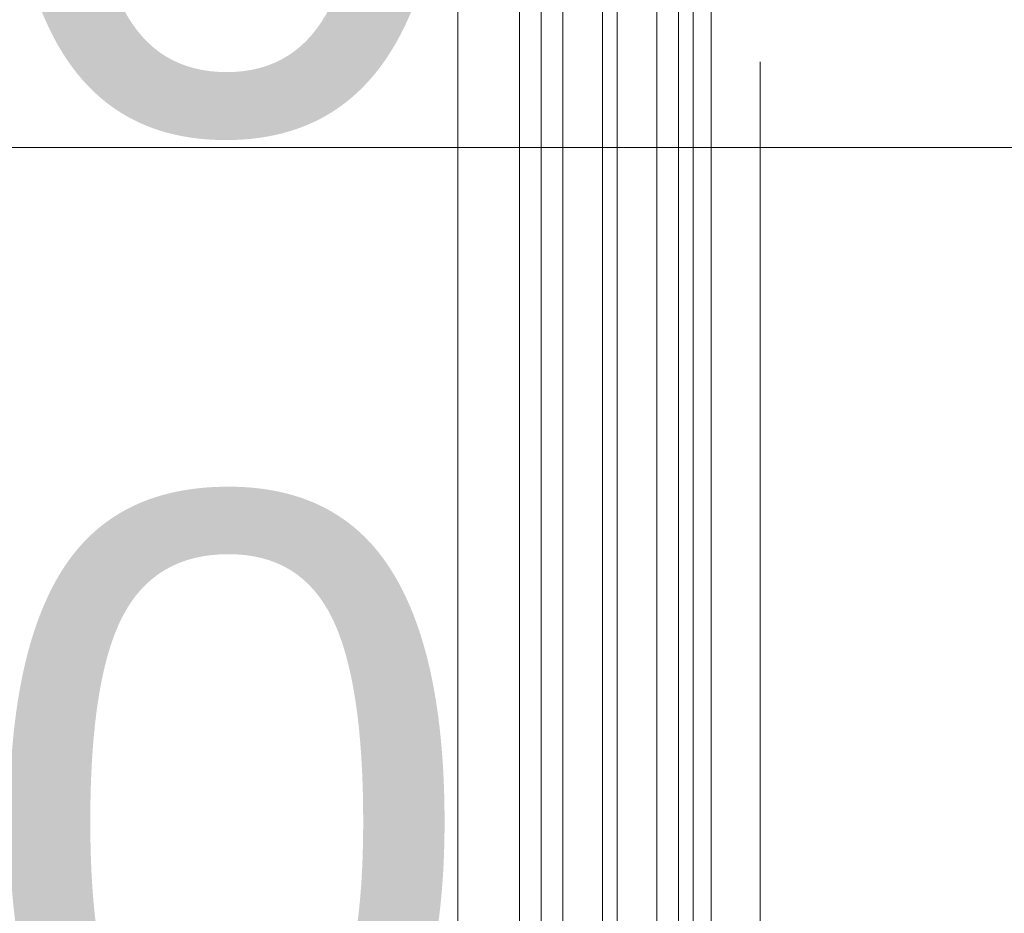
# Model space of a CAD drawing. Header units: centimetres. Extents: x -1434 to 23895, y -8842 to 3590.
# Tile 61 of 75: x 22524 to 22551, y 1453 to 1477. Entities that reach past the tile are written whole.
import ezdxf

# ---------------------------------------------------------------- set-up
doc = ezdxf.new("R2010")
doc.units = ezdxf.units.CM
doc.linetypes.add('Dash', pattern=[60, 30, -30])
doc.linetypes.add('Ponad', pattern=[39.688, 23.813, -15.875])
for name, color, linetype, lineweight in [('A-DETL-GENF', 92, 'Continuous', 13), ('A-DOOR', 31, 'Continuous', 13), ('A-DOOR-HDLN', 31, 'Dash', 9), ('A-DOOR-IDEN', 31, 'Continuous', 13), ('A-FLOR-OVHD', 1, 'Ponad', 9)]:
    doc.layers.add(name, color=color, linetype=linetype, lineweight=lineweight)
doc.styles.add('Arial_5', font='arial.ttf', dxfattribs={"height": 18})

# ---------------------------------------------------------------- blocks, each defined once
blk = doc.blocks.new('Schueco_FWS_ADS-70-HD_inw_Family-01 - FWS SI insert unit-2308021-piętro typowe I-IV - stan projektowany Klatka schodowa')
at = {"layer": 'A-DETL-GENF', "lineweight": 9}
for p, q in [((-48.75, 6.1), (48.75, 6.1)), ((27.75, 4.396), (-27.75, 4.396)), ((27.75, 3.8), (-27.75, 3.8)), ((27.75, 3.2), (-27.75, 3.2)), ((27.75, 2.1), (-27.75, 2.1)), ((27.75, 1.7), (-27.75, 1.7)), ((27.75, 0.6), (-27.75, 0.6)), ((27.75, 0), (-27.75, 0)), ((27.75, -0.4), (-27.75, -0.4)), ((47.85, -0.9), (-47.85, -0.9))]:
    blk.add_line(p, q, dxfattribs=at)
at = {"layer": 'A-DOOR-HDLN'}
blk.add_arc((-46.25, 7.1), 91.094, 0, 90, dxfattribs=at)
blk = doc.blocks.new('etykieta drzwi wymiar i kategoria - Aluprof Curtain Door - etykieta drzwi 1S dół-1350914-piętro typowe I-IV - stan projektowany Klatka schodowa')
at = {"layer": 'A-DOOR-IDEN'}
blk.add_line((0, 0), (0, 0.59844), dxfattribs=at)

msp = doc.modelspace()

# ---------------------------------------------------------------- linework, layer by layer
at = {"layer": 'A-FLOR-OVHD'}
msp.add_line((22544.391, 1833.326), (22544.391, 1383.326), dxfattribs=at)

# ---------------------------------------------------------------- block references
at = {"layer": 'A-DOOR', "rotation": 90.0000000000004}
msp.add_blockref('Schueco_FWS_ADS-70-HD_inw_Family-01 - FWS SI insert unit-2308021-piętro typowe I-IV - stan projektowany Klatka schodowa', (22542.141, 1479.076), dxfattribs=at)
at = {"layer": 'A-DOOR-IDEN', "xscale": 99.99999999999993, "yscale": 99.99999999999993, "zscale": 99.99999999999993, "rotation": 270.0000000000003}
msp.add_blockref('etykieta drzwi wymiar i kategoria - Aluprof Curtain Door - etykieta drzwi 1S dół-1350914-piętro typowe I-IV - stan projektowany Klatka schodowa', (22521.102, 1473.773), dxfattribs=at)

# ---------------------------------------------------------------- texts
at = {"layer": 'A-DOOR-IDEN', "insert": (22536.66, 1469.052), "char_height": 18, "width": 41.7, "attachment_point": 6, "line_spacing_factor": 0.936439, "style": 'Arial_5'}
msp.add_mtext('\\pxqr,t7.05556,14.11111,21.16667,28.22222,35.27778,42.33333,49.38889,56.44444,63.5,70.55556,77.61111,84.66667,91.72222,98.77778,105.83333,112.88889,119.94444,127,134.05556,141.11111,148.16667,155.22222,162.27778,169.33333,176.38889,183.44444,190.5,197.55556,204.61111,211.66667,218.72222,225.77778;{90\\P200}', dxfattribs=at)

doc.saveas('drawing.dxf')
